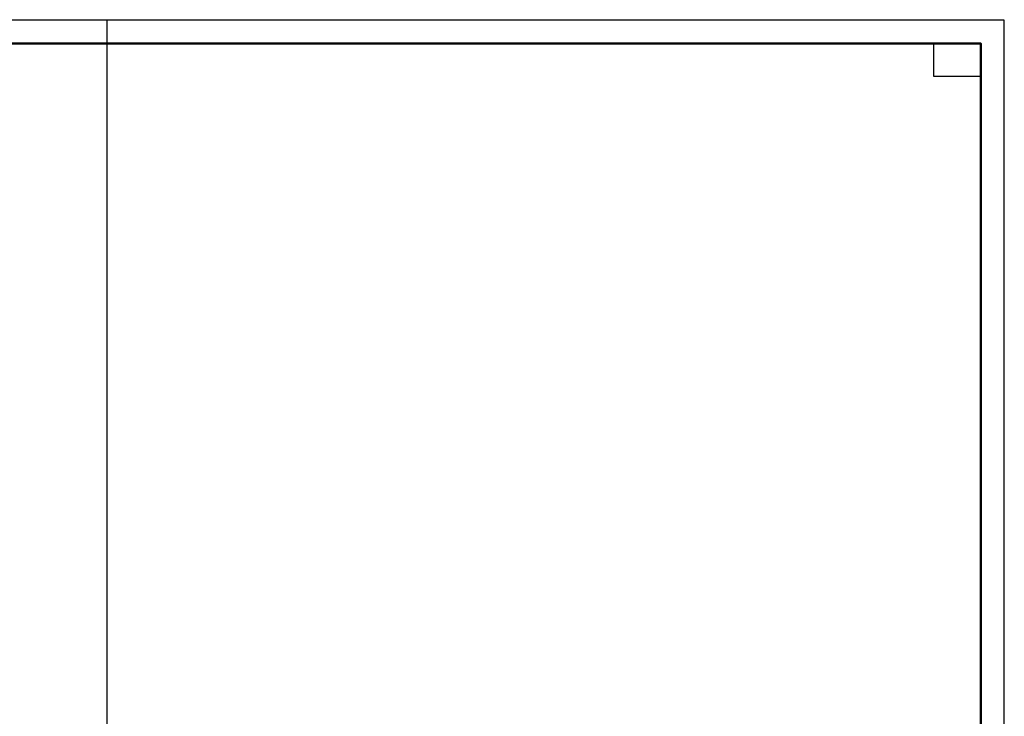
# Model space of a CAD drawing. Header units: millimetres. Extents: x 0 to 21000, y -5 to 14855.
# Tile 7 of 7: x 10500 to 21000, y 7425 to 14855. Entities that reach past the tile are written whole.
import ezdxf

# ---------------------------------------------------------------- set-up
doc = ezdxf.new("R2010")
doc.units = ezdxf.units.MM
doc.layers.add('Standard', color=7, linetype='Continuous', lineweight=25)

msp = doc.modelspace()

# ---------------------------------------------------------------- linework, layer by layer
at = {"layer": 'Standard', "color": 7, "linetype": 'Continuous', "lineweight": 25, "transparency": 33554687}
msp.add_line((11434, -5), (11434, 14855), dxfattribs=at)
for points in [[(0, 0), (21000, 0), (21000, 14850), (0, 14850), (0, 0)], [(0, 0), (21000, 0), (21000, 14850), (0, 14850), (0, 0)], [(0, 0), (21000, 0), (21000, 14850), (0, 14850), (0, 0)], [(20750, 14600), (20750, 14250), (20250, 14250), (20250, 14600), (20750, 14600)]]:
    msp.add_lwpolyline(points, close=True, dxfattribs=at)
at = {"layer": 'Standard', "color": 7, "linetype": 'Continuous', "lineweight": 50, "transparency": 33554687}
msp.add_lwpolyline([(1000, 14600), (20750, 14600), (20750, 250), (1000, 250), (1000, 14600)], close=True, dxfattribs=at)

doc.saveas('drawing.dxf')
